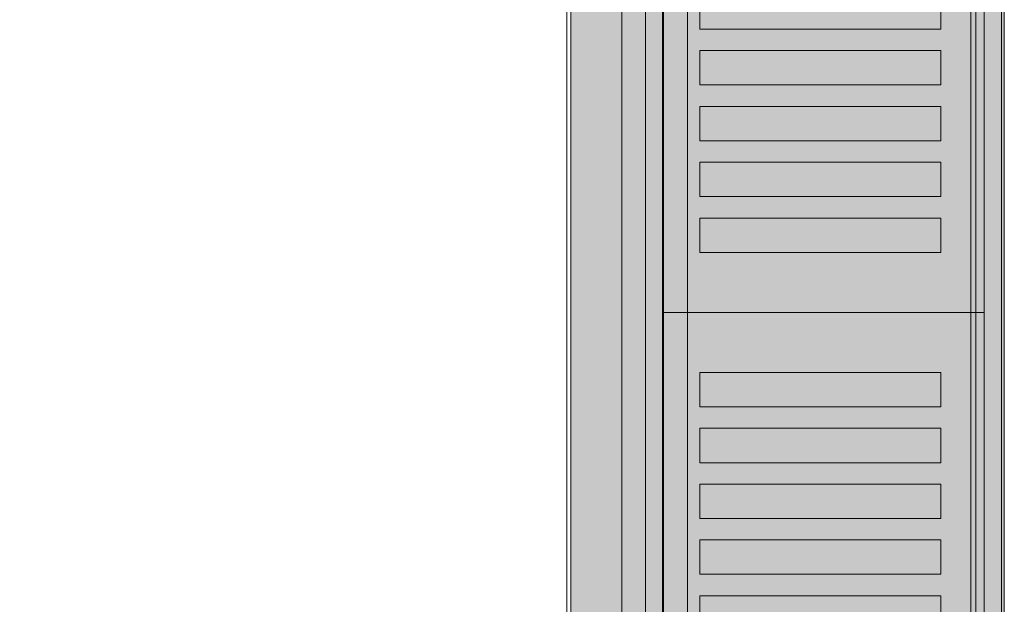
# Model space of a CAD drawing. Header units: millimetres. Extents: x -750 to 72845, y -24282 to 18874.
# Tile 143 of 154: x 70934 to 71164, y 14549 to 14686. Entities that reach past the tile are written whole.
import ezdxf

# ---------------------------------------------------------------- set-up
doc = ezdxf.new("R2010")
doc.units = ezdxf.units.MM
doc.header["$MEASUREMENT"] = 0
doc.layers.add('IRISH HOUSE_HYD AIRPORT_DRAINAGE LAYOUT 1$0$GREY SCALE', color=8, linetype='Continuous')
doc.layers.add('IRISH HOUSE_HYD AIRPORT_DRAINAGE LAYOUT 1$0$GREYSCALE', color=8, linetype='Continuous', lineweight=0)
doc.layers.add('M-MEP-ELPR-EQUIP', color=6, linetype='Continuous', lineweight=20)

# ---------------------------------------------------------------- blocks, each defined once
blk = doc.blocks.new('IRISH HOUSE_HYD AIRPORT_DRAINAGE LAYOUT 1$0$FLOOR PLAN')
at = {"layer": 'IRISH HOUSE_HYD AIRPORT_DRAINAGE LAYOUT 1$0$GREYSCALE', "lineweight": 0, "ltscale": 0.25}
h = blk.add_hatch(color=8, dxfattribs=at)
h.dxf.hatch_style = 1
h.paths.add_polyline_path([(21062.97, 12139.25), (21062.97, 12060.09), (21164.25, 12060.09), (21164.25, 18121.51), (21062.97, 18121.51), (21062.97, 12212.62)])
at = {"layer": 'IRISH HOUSE_HYD AIRPORT_DRAINAGE LAYOUT 1$0$GREYSCALE', "color": 8, "lineweight": 0, "ltscale": 0.25}
for p, q in [((21163.58, 12069.11), (21163.58, 18149.45)), ((21164.25, 12060.09), (21164.25, 18121.51)), ((21061.98, 17995.41), (21061.98, 12069.11)), ((21062.97, 17967.96), (21062.97, 12060.09))]:
    blk.add_line(p, q, dxfattribs=at)
at = {"layer": 'IRISH HOUSE_HYD AIRPORT_DRAINAGE LAYOUT 1$0$GREYSCALE', "color": 8, "lineweight": 0}
for p, q in [((21084.4, 14617.16), (21084.4, 15018.13)), ((21159.58, 15018.13), (21159.58, 14617.16)), ((21074.88, 14968.01), (21074.88, 14266.31)), ((21093.1, 14683.32), (21093.1, 14691.34)), ((21149.4, 14691.34), (21149.4, 14683.32)), ((21149.4, 14683.32), (21093.1, 14683.32)), ((21093.1, 14670.29), (21093.1, 14678.3)), ((21093.1, 14678.3), (21149.4, 14678.3)), ((21149.4, 14678.3), (21149.4, 14670.29)), ((21149.4, 14670.29), (21093.1, 14670.29)), ((21093.1, 14657.25), (21093.1, 14665.27)), ((21093.1, 14665.27), (21149.4, 14665.27)), ((21149.4, 14665.27), (21149.4, 14657.25)), ((21149.4, 14657.25), (21093.1, 14657.25)), ((21093.1, 14644.22), (21093.1, 14652.24)), ((21093.1, 14652.24), (21149.4, 14652.24)), ((21149.4, 14652.24), (21149.4, 14644.22)), ((21149.4, 14644.22), (21093.1, 14644.22)), ((21093.1, 14631.19), (21093.1, 14639.21)), ((21093.1, 14639.21), (21149.4, 14639.21)), ((21149.4, 14639.21), (21149.4, 14631.19)), ((21149.4, 14631.19), (21093.1, 14631.19)), ((21159.58, 14617.16), (21084.4, 14617.16)), ((21084.4, 14216.19), (21084.4, 14617.16)), ((21084.4, 14617.16), (21159.58, 14617.16)), ((21159.58, 14617.16), (21159.58, 14216.19)), ((21093.1, 14595.1), (21093.1, 14603.12)), ((21093.1, 14603.12), (21149.4, 14603.12)), ((21149.4, 14603.12), (21149.4, 14595.1)), ((21149.4, 14595.1), (21093.1, 14595.1)), ((21093.1, 14582.07), (21093.1, 14590.09)), ((21093.1, 14590.09), (21149.4, 14590.09)), ((21149.4, 14590.09), (21149.4, 14582.07)), ((21149.4, 14582.07), (21093.1, 14582.07)), ((21093.1, 14569.04), (21093.1, 14577.06)), ((21093.1, 14577.06), (21149.4, 14577.06)), ((21149.4, 14577.06), (21149.4, 14569.04)), ((21149.4, 14569.04), (21093.1, 14569.04)), ((21093.1, 14556.01), (21093.1, 14564.03)), ((21093.1, 14564.03), (21149.4, 14564.03)), ((21149.4, 14564.03), (21149.4, 14556.01)), ((21149.4, 14556.01), (21093.1, 14556.01)), ((21093.1, 14542.98), (21093.1, 14551)), ((21093.1, 14551), (21149.4, 14551)), ((21149.4, 14551), (21149.4, 14542.98))]:
    blk.add_line(p, q, dxfattribs=at)
at = {"layer": 'IRISH HOUSE_HYD AIRPORT_DRAINAGE LAYOUT 1$0$GREYSCALE', "color": 8, "lineweight": 0, "extrusion": (-1.83697e-16, -1, 0)}
for p, q in [((21090.02, 14617.16, 917.22), (21156.39, 14617.16, 917.22)), ((21159.58, 14617.16, 919.24), (21159.58, 14617.16, 958.32))]:
    blk.add_line(p, q, dxfattribs=at)
at = {"layer": 'IRISH HOUSE_HYD AIRPORT_DRAINAGE LAYOUT 1$0$GREYSCALE', "color": 8, "lineweight": 0, "extrusion": (1.83697e-16, 1, 0)}
for p, q in [((21090.02, 14617.16, 917.22), (21156.39, 14617.16, 917.22)), ((21159.58, 14617.16, 919.24), (21159.58, 14617.16, 958.32))]:
    blk.add_line(p, q, dxfattribs=at)
at = {"layer": 'IRISH HOUSE_HYD AIRPORT_DRAINAGE LAYOUT 1$0$GREYSCALE', "color": 8, "lineweight": 0, "extrusion": (-1.83697e-16, -1, 3.36246e-32)}
blk.add_arc((21085.88, 919.52, -14617.16), 1.48, 147.1493, 235.7803, dxfattribs=at)
at = {"layer": 'IRISH HOUSE_HYD AIRPORT_DRAINAGE LAYOUT 1$0$GREYSCALE', "color": 8, "lineweight": 0, "extrusion": (1.83697e-16, 1, -3.36246e-32)}
blk.add_arc((-21085.88, 919.52, 14617.16), 1.48, 304.2197, 32.8507, dxfattribs=at)
at = {"layer": 'IRISH HOUSE_HYD AIRPORT_DRAINAGE LAYOUT 1$0$GREYSCALE', "color": 8, "lineweight": 0, "extrusion": (-1.83697e-16, -1, -1.39198e-32)}
blk.add_arc((21156.7, 875.42, -14617.16), 84.91, 89.3939, 148.0738, dxfattribs=at)
at = {"layer": 'IRISH HOUSE_HYD AIRPORT_DRAINAGE LAYOUT 1$0$GREYSCALE', "color": 8, "lineweight": 0, "extrusion": (1.83697e-16, 1, 1.39198e-32)}
blk.add_arc((-21156.7, 875.42, 14617.16), 84.91, 31.9262, 90.6061, dxfattribs=at)
at = {"layer": 'IRISH HOUSE_HYD AIRPORT_DRAINAGE LAYOUT 1$0$GREYSCALE', "color": 8, "lineweight": 0, "extrusion": (-1.83697e-16, -1, 2.18971e-32)}
blk.add_arc((21090.02, 929.18, -14617.16), 11.97, 245.4671, 270, dxfattribs=at)
at = {"layer": 'IRISH HOUSE_HYD AIRPORT_DRAINAGE LAYOUT 1$0$GREYSCALE', "color": 8, "lineweight": 0, "extrusion": (1.83697e-16, 1, -2.18971e-32)}
blk.add_arc((-21090.02, 929.18, 14617.16), 11.97, 270, 294.5329, dxfattribs=at)
at = {"layer": 'IRISH HOUSE_HYD AIRPORT_DRAINAGE LAYOUT 1$0$GREYSCALE', "color": 8, "lineweight": 0, "extrusion": (-1.83697e-16, -1, -4.23243e-32)}
blk.add_arc((21156.85, 921.22, -14617.16), 4.03, 263.4677, 301.7626, dxfattribs=at)
at = {"layer": 'IRISH HOUSE_HYD AIRPORT_DRAINAGE LAYOUT 1$0$GREYSCALE', "color": 8, "lineweight": 0, "extrusion": (1.83697e-16, 1, 4.23243e-32)}
blk.add_arc((-21156.85, 921.22, 14617.16), 4.03, 238.2374, 276.5323, dxfattribs=at)
at = {"layer": 'IRISH HOUSE_HYD AIRPORT_DRAINAGE LAYOUT 1$0$GREYSCALE', "color": 8, "lineweight": 0, "extrusion": (-1.83697e-16, -1, 4.87596e-32)}
blk.add_arc((21157.58, 958.32, -14617.16), 2, 359.9661, 89.4429, dxfattribs=at)
at = {"layer": 'IRISH HOUSE_HYD AIRPORT_DRAINAGE LAYOUT 1$0$GREYSCALE', "color": 8, "lineweight": 0, "extrusion": (1.83697e-16, 1, -4.87596e-32)}
blk.add_arc((-21157.58, 958.32, 14617.16), 2, 90.5571, 180.0339, dxfattribs=at)
at = {"layer": 'IRISH HOUSE_HYD AIRPORT_DRAINAGE LAYOUT 1$0$GREYSCALE', "color": 8, "lineweight": 0, "extrusion": (-1.83697e-16, -1, -3.65705e-32)}
blk.add_arc((21157.58, 919.24, -14617.16), 2, 313.9661, 359.965, dxfattribs=at)
at = {"layer": 'IRISH HOUSE_HYD AIRPORT_DRAINAGE LAYOUT 1$0$GREYSCALE', "color": 8, "lineweight": 0, "extrusion": (1.83697e-16, 1, 3.65705e-32)}
blk.add_arc((-21157.58, 919.24, 14617.16), 2, 180.035, 226.0339, dxfattribs=at)
at = {"layer": 'IRISH HOUSE_HYD AIRPORT_DRAINAGE LAYOUT 1$0$GREYSCALE', "color": 8, "lineweight": 0, "ltscale": 0.25, "invisible_edges": 5}
blk.add_3dface([(21080.39, 15018.13, 902.18), (21074.88, 14968.01, 902.18), (21074.88, 14266.31, 902.18), (21080.39, 14216.19, 902.18)], dxfattribs=at)
at = {"layer": 'IRISH HOUSE_HYD AIRPORT_DRAINAGE LAYOUT 1$0$GREYSCALE', "color": 8, "lineweight": 0}
for points, invisible_edges in [([(21084.64, 15018.13, 920.32), (21084.43, 15018.13, 919.79), (21084.43, 14617.16, 919.79), (21084.64, 14617.16, 920.32)], 2), ([(21084.43, 15018.13, 919.79), (21084.43, 15018.13, 919.23), (21084.43, 14617.16, 919.23), (21084.43, 14617.16, 919.79)], 10), ([(21084.43, 15018.13, 919.23), (21084.65, 15018.13, 918.7), (21084.65, 14617.16, 918.7), (21084.43, 14617.16, 919.23)], 10), ([(21084.64, 15018.13, 920.32), (21088.62, 15018.13, 926.29), (21088.62, 14617.16, 926.29), (21084.64, 14617.16, 920.32)], 2), ([(21084.65, 15018.13, 918.7), (21085.05, 15018.13, 918.3), (21085.05, 14617.16, 918.3), (21084.65, 14617.16, 918.7)], 10), ([(21085.05, 15018.13, 918.3), (21086.28, 15018.13, 917.82), (21086.28, 14617.16, 917.82), (21085.05, 14617.16, 918.3)], 10), ([(21086.28, 15018.13, 917.82), (21087.55, 15018.13, 917.47), (21087.55, 14617.16, 917.47), (21086.28, 14617.16, 917.82)], 10), ([(21087.55, 15018.13, 917.47), (21088.86, 15018.13, 917.27), (21088.86, 14617.16, 917.27), (21087.55, 14617.16, 917.47)], 10), ([(21088.86, 15018.13, 917.27), (21090.18, 15018.13, 917.22), (21090.18, 14617.16, 917.22), (21088.86, 14617.16, 917.27)], 8), ([(21156.39, 15018.13, 917.22), (21157.07, 15018.13, 917.2), (21157.07, 14617.16, 917.2), (21156.39, 14617.16, 917.22)], 2), ([(21157.07, 15018.13, 917.2), (21157.73, 15018.13, 917.29), (21157.73, 14617.16, 917.29), (21157.07, 14617.16, 917.2)], 10), ([(21158.36, 15018.13, 960.16), (21157.6, 15018.13, 960.32), (21157.6, 14617.16, 960.32), (21158.36, 14617.16, 960.16)], 8), ([(21157.73, 15018.13, 917.29), (21158.37, 15018.13, 917.49), (21158.37, 14617.16, 917.49), (21157.73, 14617.16, 917.29)], 10), ([(21159, 15018.13, 959.73), (21158.36, 15018.13, 960.16), (21158.36, 14617.16, 960.16), (21159, 14617.16, 959.73)], 10), ([(21158.37, 15018.13, 917.49), (21158.97, 15018.13, 917.79), (21158.97, 14617.16, 917.79), (21158.37, 14617.16, 917.49)], 10), ([(21158.97, 15018.13, 917.79), (21159.23, 15018.13, 918.1), (21159.23, 14617.16, 918.1), (21158.97, 14617.16, 917.79)], 10), ([(21159.43, 15018.13, 959.08), (21159, 15018.13, 959.73), (21159, 14617.16, 959.73), (21159.43, 14617.16, 959.08)], 10), ([(21159.23, 15018.13, 918.1), (21159.42, 15018.13, 918.45), (21159.42, 14617.16, 918.45), (21159.23, 14617.16, 918.1)], 10), ([(21159.42, 15018.13, 918.45), (21159.54, 15018.13, 918.84), (21159.54, 14617.16, 918.84), (21159.42, 14617.16, 918.45)], 10), ([(21159.58, 15018.13, 958.32), (21159.43, 15018.13, 959.08), (21159.43, 14617.16, 959.08), (21159.58, 14617.16, 958.32)], 2), ([(21159.54, 15018.13, 918.84), (21159.58, 15018.13, 919.24), (21159.58, 14617.16, 919.24), (21159.54, 14617.16, 918.84)], 8), ([(21088.62, 14691.34, 926.29), (21088.62, 14683.32, 926.29), (21093.1, 14683.32, 931.88), (21093.1, 14691.34, 931.88)], 11), ([(21149.4, 14691.34, 960.08), (21149.4, 14683.32, 960.08), (21157.6, 14683.32, 960.32), (21157.6, 14691.34, 960.32)], 10), ([(21093.1, 14683.32, 931.88), (21098.05, 14683.32, 937.08), (21098.05, 14678.3, 937.08), (21093.1, 14678.3, 931.88)], 10), ([(21098.05, 14683.32, 937.08), (21103.43, 14683.32, 941.82), (21103.43, 14678.3, 941.82), (21098.05, 14678.3, 937.08)], 10), ([(21103.43, 14683.32, 941.82), (21109.2, 14683.32, 946.09), (21109.2, 14678.3, 946.09), (21103.43, 14678.3, 941.82)], 10), ([(21109.2, 14683.32, 946.09), (21115.31, 14683.32, 949.84), (21115.31, 14678.3, 949.84), (21109.2, 14678.3, 946.09)], 10), ([(21115.31, 14683.32, 949.84), (21121.72, 14683.32, 953.05), (21121.72, 14678.3, 953.05), (21115.31, 14678.3, 949.84)], 10), ([(21121.72, 14683.32, 953.05), (21128.39, 14683.32, 955.7), (21128.39, 14678.3, 955.7), (21121.72, 14678.3, 953.05)], 10), ([(21128.39, 14683.32, 955.7), (21135.25, 14683.32, 957.76), (21135.25, 14678.3, 957.76), (21128.39, 14678.3, 955.7)], 10), ([(21135.25, 14683.32, 957.76), (21142.28, 14683.32, 959.23), (21142.28, 14678.3, 959.23), (21135.25, 14678.3, 957.76)], 10), ([(21142.28, 14683.32, 959.23), (21149.4, 14683.32, 960.08), (21149.4, 14678.3, 960.08), (21142.28, 14678.3, 959.23)], 10), ([(21157.6, 14683.32, 960.32), (21157.6, 14678.3, 960.32), (21149.4, 14678.3, 960.08), (21149.4, 14683.32, 960.08)], 14), ([(21088.62, 14678.3, 926.29), (21088.62, 14670.29, 926.29), (21093.1, 14670.29, 931.88), (21093.1, 14678.3, 931.88)], 11), ([(21149.4, 14678.3, 960.08), (21149.4, 14670.29, 960.08), (21157.6, 14670.29, 960.32), (21157.6, 14678.3, 960.32)], 10), ([(21093.1, 14670.29, 931.88), (21098.05, 14670.29, 937.08), (21098.05, 14665.27, 937.08), (21093.1, 14665.27, 931.88)], 10), ([(21098.05, 14670.29, 937.08), (21103.43, 14670.29, 941.82), (21103.43, 14665.27, 941.82), (21098.05, 14665.27, 937.08)], 10), ([(21103.43, 14670.29, 941.82), (21109.2, 14670.29, 946.09), (21109.2, 14665.27, 946.09), (21103.43, 14665.27, 941.82)], 10), ([(21109.2, 14670.29, 946.09), (21115.31, 14670.29, 949.84), (21115.31, 14665.27, 949.84), (21109.2, 14665.27, 946.09)], 10), ([(21115.31, 14670.29, 949.84), (21121.72, 14670.29, 953.05), (21121.72, 14665.27, 953.05), (21115.31, 14665.27, 949.84)], 10), ([(21121.72, 14670.29, 953.05), (21128.39, 14670.29, 955.7), (21128.39, 14665.27, 955.7), (21121.72, 14665.27, 953.05)], 10), ([(21128.39, 14670.29, 955.7), (21135.25, 14670.29, 957.76), (21135.25, 14665.27, 957.76), (21128.39, 14665.27, 955.7)], 10), ([(21135.25, 14670.29, 957.76), (21142.28, 14670.29, 959.23), (21142.28, 14665.27, 959.23), (21135.25, 14665.27, 957.76)], 10), ([(21142.28, 14670.29, 959.23), (21149.4, 14670.29, 960.08), (21149.4, 14665.27, 960.08), (21142.28, 14665.27, 959.23)], 10), ([(21157.6, 14670.29, 960.32), (21157.6, 14665.27, 960.32), (21149.4, 14665.27, 960.08), (21149.4, 14670.29, 960.08)], 14), ([(21088.62, 14665.27, 926.29), (21088.62, 14657.25, 926.29), (21093.1, 14657.25, 931.88), (21093.1, 14665.27, 931.88)], 11), ([(21149.4, 14665.27, 960.08), (21149.4, 14657.25, 960.08), (21157.6, 14657.25, 960.32), (21157.6, 14665.27, 960.32)], 10), ([(21093.1, 14657.25, 931.88), (21098.05, 14657.25, 937.08), (21098.05, 14652.24, 937.08), (21093.1, 14652.24, 931.88)], 10), ([(21098.05, 14657.25, 937.08), (21103.43, 14657.25, 941.82), (21103.43, 14652.24, 941.82), (21098.05, 14652.24, 937.08)], 10), ([(21103.43, 14657.25, 941.82), (21109.2, 14657.25, 946.09), (21109.2, 14652.24, 946.09), (21103.43, 14652.24, 941.82)], 10), ([(21109.2, 14657.25, 946.09), (21115.31, 14657.25, 949.84), (21115.31, 14652.24, 949.84), (21109.2, 14652.24, 946.09)], 10), ([(21115.31, 14657.25, 949.84), (21121.72, 14657.25, 953.05), (21121.72, 14652.24, 953.05), (21115.31, 14652.24, 949.84)], 10), ([(21121.72, 14657.25, 953.05), (21128.39, 14657.25, 955.7), (21128.39, 14652.24, 955.7), (21121.72, 14652.24, 953.05)], 10), ([(21128.39, 14657.25, 955.7), (21135.25, 14657.25, 957.76), (21135.25, 14652.24, 957.76), (21128.39, 14652.24, 955.7)], 10), ([(21135.25, 14657.25, 957.76), (21142.28, 14657.25, 959.23), (21142.28, 14652.24, 959.23), (21135.25, 14652.24, 957.76)], 10), ([(21142.28, 14657.25, 959.23), (21149.4, 14657.25, 960.08), (21149.4, 14652.24, 960.08), (21142.28, 14652.24, 959.23)], 10), ([(21157.6, 14657.25, 960.32), (21157.6, 14652.24, 960.32), (21149.4, 14652.24, 960.08), (21149.4, 14657.25, 960.08)], 14), ([(21088.62, 14652.24, 926.29), (21088.62, 14644.22, 926.29), (21093.1, 14644.22, 931.88), (21093.1, 14652.24, 931.88)], 11), ([(21149.4, 14652.24, 960.08), (21149.4, 14644.22, 960.08), (21157.6, 14644.22, 960.32), (21157.6, 14652.24, 960.32)], 10), ([(21093.1, 14644.22, 931.88), (21098.05, 14644.22, 937.08), (21098.05, 14639.21, 937.08), (21093.1, 14639.21, 931.88)], 10), ([(21098.05, 14644.22, 937.08), (21103.43, 14644.22, 941.82), (21103.43, 14639.21, 941.82), (21098.05, 14639.21, 937.08)], 10), ([(21103.43, 14644.22, 941.82), (21109.2, 14644.22, 946.09), (21109.2, 14639.21, 946.09), (21103.43, 14639.21, 941.82)], 10), ([(21109.2, 14644.22, 946.09), (21115.31, 14644.22, 949.84), (21115.31, 14639.21, 949.84), (21109.2, 14639.21, 946.09)], 10), ([(21115.31, 14644.22, 949.84), (21121.72, 14644.22, 953.05), (21121.72, 14639.21, 953.05), (21115.31, 14639.21, 949.84)], 10), ([(21121.72, 14644.22, 953.05), (21128.39, 14644.22, 955.7), (21128.39, 14639.21, 955.7), (21121.72, 14639.21, 953.05)], 10), ([(21128.39, 14644.22, 955.7), (21135.25, 14644.22, 957.76), (21135.25, 14639.21, 957.76), (21128.39, 14639.21, 955.7)], 10), ([(21135.25, 14644.22, 957.76), (21142.28, 14644.22, 959.23), (21142.28, 14639.21, 959.23), (21135.25, 14639.21, 957.76)], 10), ([(21142.28, 14644.22, 959.23), (21149.4, 14644.22, 960.08), (21149.4, 14639.21, 960.08), (21142.28, 14639.21, 959.23)], 10), ([(21157.6, 14644.22, 960.32), (21157.6, 14639.21, 960.32), (21149.4, 14639.21, 960.08), (21149.4, 14644.22, 960.08)], 14), ([(21088.62, 14639.21, 926.29), (21088.62, 14631.19, 926.29), (21093.1, 14631.19, 931.88), (21093.1, 14639.21, 931.88)], 11), ([(21149.4, 14639.21, 960.08), (21149.4, 14631.19, 960.08), (21157.6, 14631.19, 960.32), (21157.6, 14639.21, 960.32)], 10), ([(21088.62, 14617.16, 926.29), (21093.1, 14617.16, 931.88), (21093.1, 14631.19, 931.88), (21088.62, 14631.19, 926.29)], 14), ([(21093.1, 14617.16, 931.88), (21098.05, 14617.16, 937.08), (21098.05, 14631.19, 937.08), (21093.1, 14631.19, 931.88)], 10), ([(21098.05, 14617.16, 937.08), (21103.43, 14617.16, 941.82), (21103.43, 14631.19, 941.82), (21098.05, 14631.19, 937.08)], 10), ([(21103.43, 14617.16, 941.82), (21109.2, 14617.16, 946.09), (21109.2, 14631.19, 946.09), (21103.43, 14631.19, 941.82)], 10), ([(21109.2, 14617.16, 946.09), (21115.31, 14617.16, 949.84), (21115.31, 14631.19, 949.84), (21109.2, 14631.19, 946.09)], 10), ([(21115.31, 14617.16, 949.84), (21121.72, 14617.16, 953.05), (21121.72, 14631.19, 953.05), (21115.31, 14631.19, 949.84)], 10), ([(21121.72, 14617.16, 953.05), (21128.39, 14617.16, 955.7), (21128.39, 14631.19, 955.7), (21121.72, 14631.19, 953.05)], 10), ([(21128.39, 14617.16, 955.7), (21135.25, 14617.16, 957.76), (21135.25, 14631.19, 957.76), (21128.39, 14631.19, 955.7)], 10), ([(21135.25, 14617.16, 957.76), (21142.28, 14617.16, 959.23), (21142.28, 14631.19, 959.23), (21135.25, 14631.19, 957.76)], 10), ([(21142.28, 14617.16, 959.23), (21149.4, 14617.16, 960.08), (21149.4, 14631.19, 960.08), (21142.28, 14631.19, 959.23)], 10), ([(21149.4, 14617.16, 960.08), (21157.6, 14617.16, 960.32), (21157.6, 14631.19, 960.32), (21149.4, 14631.19, 960.08)], 12), ([(21084.64, 14617.16, 920.32), (21084.43, 14617.16, 919.79), (21084.43, 14216.19, 919.79), (21084.64, 14216.19, 920.32)], 2), ([(21084.43, 14617.16, 919.79), (21084.43, 14617.16, 919.23), (21084.43, 14216.19, 919.23), (21084.43, 14216.19, 919.79)], 10), ([(21084.43, 14617.16, 919.23), (21084.65, 14617.16, 918.7), (21084.65, 14216.19, 918.7), (21084.43, 14216.19, 919.23)], 10), ([(21084.64, 14617.16, 920.32), (21088.62, 14617.16, 926.29), (21088.62, 14216.19, 926.29), (21084.64, 14216.19, 920.32)], 2), ([(21084.65, 14617.16, 918.7), (21085.05, 14617.16, 918.3), (21085.05, 14216.19, 918.3), (21084.65, 14216.19, 918.7)], 10), ([(21085.05, 14617.16, 918.3), (21086.28, 14617.16, 917.82), (21086.28, 14216.19, 917.82), (21085.05, 14216.19, 918.3)], 10), ([(21086.28, 14617.16, 917.82), (21087.55, 14617.16, 917.47), (21087.55, 14216.19, 917.47), (21086.28, 14216.19, 917.82)], 10), ([(21087.55, 14617.16, 917.47), (21088.86, 14617.16, 917.27), (21088.86, 14216.19, 917.27), (21087.55, 14216.19, 917.47)], 10), ([(21088.62, 14617.16, 926.29), (21093.1, 14617.16, 931.88), (21093.1, 14603.12, 931.88), (21088.62, 14603.12, 926.29)], 14), ([(21088.86, 14617.16, 917.27), (21090.18, 14617.16, 917.22), (21090.18, 14216.19, 917.22), (21088.86, 14216.19, 917.27)], 8), ([(21093.1, 14617.16, 931.88), (21098.05, 14617.16, 937.08), (21098.05, 14603.12, 937.08), (21093.1, 14603.12, 931.88)], 10), ([(21098.05, 14617.16, 937.08), (21103.43, 14617.16, 941.82), (21103.43, 14603.12, 941.82), (21098.05, 14603.12, 937.08)], 10), ([(21103.43, 14617.16, 941.82), (21109.2, 14617.16, 946.09), (21109.2, 14603.12, 946.09), (21103.43, 14603.12, 941.82)], 10), ([(21109.2, 14617.16, 946.09), (21115.31, 14617.16, 949.84), (21115.31, 14603.12, 949.84), (21109.2, 14603.12, 946.09)], 10), ([(21115.31, 14617.16, 949.84), (21121.72, 14617.16, 953.05), (21121.72, 14603.12, 953.05), (21115.31, 14603.12, 949.84)], 10), ([(21121.72, 14617.16, 953.05), (21128.39, 14617.16, 955.7), (21128.39, 14603.12, 955.7), (21121.72, 14603.12, 953.05)], 10), ([(21128.39, 14617.16, 955.7), (21135.25, 14617.16, 957.76), (21135.25, 14603.12, 957.76), (21128.39, 14603.12, 955.7)], 10), ([(21135.25, 14617.16, 957.76), (21142.28, 14617.16, 959.23), (21142.28, 14603.12, 959.23), (21135.25, 14603.12, 957.76)], 10), ([(21142.28, 14617.16, 959.23), (21149.4, 14617.16, 960.08), (21149.4, 14603.12, 960.08), (21142.28, 14603.12, 959.23)], 10), ([(21149.4, 14617.16, 960.08), (21157.6, 14617.16, 960.32), (21157.6, 14603.12, 960.32), (21149.4, 14603.12, 960.08)], 12), ([(21156.39, 14617.16, 917.22), (21157.07, 14617.16, 917.2), (21157.07, 14216.19, 917.2), (21156.39, 14216.19, 917.22)], 2), ([(21157.07, 14617.16, 917.2), (21157.73, 14617.16, 917.29), (21157.73, 14216.19, 917.29), (21157.07, 14216.19, 917.2)], 10), ([(21158.36, 14617.16, 960.16), (21157.6, 14617.16, 960.32), (21157.6, 14216.19, 960.32), (21158.36, 14216.19, 960.16)], 8), ([(21157.73, 14617.16, 917.29), (21158.37, 14617.16, 917.49), (21158.37, 14216.19, 917.49), (21157.73, 14216.19, 917.29)], 10), ([(21159, 14617.16, 959.73), (21158.36, 14617.16, 960.16), (21158.36, 14216.19, 960.16), (21159, 14216.19, 959.73)], 10), ([(21158.37, 14617.16, 917.49), (21158.97, 14617.16, 917.79), (21158.97, 14216.19, 917.79), (21158.37, 14216.19, 917.49)], 10), ([(21158.97, 14617.16, 917.79), (21159.23, 14617.16, 918.1), (21159.23, 14216.19, 918.1), (21158.97, 14216.19, 917.79)], 10), ([(21159.43, 14617.16, 959.08), (21159, 14617.16, 959.73), (21159, 14216.19, 959.73), (21159.43, 14216.19, 959.08)], 10), ([(21159.23, 14617.16, 918.1), (21159.42, 14617.16, 918.45), (21159.42, 14216.19, 918.45), (21159.23, 14216.19, 918.1)], 10), ([(21159.42, 14617.16, 918.45), (21159.54, 14617.16, 918.84), (21159.54, 14216.19, 918.84), (21159.42, 14216.19, 918.45)], 10), ([(21159.58, 14617.16, 958.32), (21159.43, 14617.16, 959.08), (21159.43, 14216.19, 959.08), (21159.58, 14216.19, 958.32)], 2), ([(21159.54, 14617.16, 918.84), (21159.58, 14617.16, 919.24), (21159.58, 14216.19, 919.24), (21159.54, 14216.19, 918.84)], 8), ([(21088.62, 14603.12, 926.29), (21088.62, 14595.1, 926.29), (21093.1, 14595.1, 931.88), (21093.1, 14603.12, 931.88)], 11), ([(21149.4, 14603.12, 960.08), (21149.4, 14595.1, 960.08), (21157.6, 14595.1, 960.32), (21157.6, 14603.12, 960.32)], 10), ([(21093.1, 14595.1, 931.88), (21098.05, 14595.1, 937.08), (21098.05, 14590.09, 937.08), (21093.1, 14590.09, 931.88)], 10), ([(21098.05, 14595.1, 937.08), (21103.43, 14595.1, 941.82), (21103.43, 14590.09, 941.82), (21098.05, 14590.09, 937.08)], 10), ([(21103.43, 14595.1, 941.82), (21109.2, 14595.1, 946.09), (21109.2, 14590.09, 946.09), (21103.43, 14590.09, 941.82)], 10), ([(21109.2, 14595.1, 946.09), (21115.31, 14595.1, 949.84), (21115.31, 14590.09, 949.84), (21109.2, 14590.09, 946.09)], 10), ([(21115.31, 14595.1, 949.84), (21121.72, 14595.1, 953.05), (21121.72, 14590.09, 953.05), (21115.31, 14590.09, 949.84)], 10), ([(21121.72, 14595.1, 953.05), (21128.39, 14595.1, 955.7), (21128.39, 14590.09, 955.7), (21121.72, 14590.09, 953.05)], 10), ([(21128.39, 14595.1, 955.7), (21135.25, 14595.1, 957.76), (21135.25, 14590.09, 957.76), (21128.39, 14590.09, 955.7)], 10), ([(21135.25, 14595.1, 957.76), (21142.28, 14595.1, 959.23), (21142.28, 14590.09, 959.23), (21135.25, 14590.09, 957.76)], 10), ([(21142.28, 14595.1, 959.23), (21149.4, 14595.1, 960.08), (21149.4, 14590.09, 960.08), (21142.28, 14590.09, 959.23)], 10), ([(21157.6, 14595.1, 960.32), (21157.6, 14590.09, 960.32), (21149.4, 14590.09, 960.08), (21149.4, 14595.1, 960.08)], 14), ([(21088.62, 14590.09, 926.29), (21088.62, 14582.07, 926.29), (21093.1, 14582.07, 931.88), (21093.1, 14590.09, 931.88)], 11), ([(21149.4, 14590.09, 960.08), (21149.4, 14582.07, 960.08), (21157.6, 14582.07, 960.32), (21157.6, 14590.09, 960.32)], 10), ([(21093.1, 14582.07, 931.88), (21098.05, 14582.07, 937.08), (21098.05, 14577.06, 937.08), (21093.1, 14577.06, 931.88)], 10), ([(21098.05, 14582.07, 937.08), (21103.43, 14582.07, 941.82), (21103.43, 14577.06, 941.82), (21098.05, 14577.06, 937.08)], 10), ([(21103.43, 14582.07, 941.82), (21109.2, 14582.07, 946.09), (21109.2, 14577.06, 946.09), (21103.43, 14577.06, 941.82)], 10), ([(21109.2, 14582.07, 946.09), (21115.31, 14582.07, 949.84), (21115.31, 14577.06, 949.84), (21109.2, 14577.06, 946.09)], 10), ([(21115.31, 14582.07, 949.84), (21121.72, 14582.07, 953.05), (21121.72, 14577.06, 953.05), (21115.31, 14577.06, 949.84)], 10), ([(21121.72, 14582.07, 953.05), (21128.39, 14582.07, 955.7), (21128.39, 14577.06, 955.7), (21121.72, 14577.06, 953.05)], 10), ([(21128.39, 14582.07, 955.7), (21135.25, 14582.07, 957.76), (21135.25, 14577.06, 957.76), (21128.39, 14577.06, 955.7)], 10), ([(21135.25, 14582.07, 957.76), (21142.28, 14582.07, 959.23), (21142.28, 14577.06, 959.23), (21135.25, 14577.06, 957.76)], 10), ([(21142.28, 14582.07, 959.23), (21149.4, 14582.07, 960.08), (21149.4, 14577.06, 960.08), (21142.28, 14577.06, 959.23)], 10), ([(21157.6, 14582.07, 960.32), (21157.6, 14577.06, 960.32), (21149.4, 14577.06, 960.08), (21149.4, 14582.07, 960.08)], 14), ([(21088.62, 14577.06, 926.29), (21088.62, 14569.04, 926.29), (21093.1, 14569.04, 931.88), (21093.1, 14577.06, 931.88)], 11), ([(21149.4, 14577.06, 960.08), (21149.4, 14569.04, 960.08), (21157.6, 14569.04, 960.32), (21157.6, 14577.06, 960.32)], 10), ([(21093.1, 14569.04, 931.88), (21098.05, 14569.04, 937.08), (21098.05, 14564.03, 937.08), (21093.1, 14564.03, 931.88)], 10), ([(21098.05, 14569.04, 937.08), (21103.43, 14569.04, 941.82), (21103.43, 14564.03, 941.82), (21098.05, 14564.03, 937.08)], 10), ([(21103.43, 14569.04, 941.82), (21109.2, 14569.04, 946.09), (21109.2, 14564.03, 946.09), (21103.43, 14564.03, 941.82)], 10), ([(21109.2, 14569.04, 946.09), (21115.31, 14569.04, 949.84), (21115.31, 14564.03, 949.84), (21109.2, 14564.03, 946.09)], 10), ([(21115.31, 14569.04, 949.84), (21121.72, 14569.04, 953.05), (21121.72, 14564.03, 953.05), (21115.31, 14564.03, 949.84)], 10), ([(21121.72, 14569.04, 953.05), (21128.39, 14569.04, 955.7), (21128.39, 14564.03, 955.7), (21121.72, 14564.03, 953.05)], 10), ([(21128.39, 14569.04, 955.7), (21135.25, 14569.04, 957.76), (21135.25, 14564.03, 957.76), (21128.39, 14564.03, 955.7)], 10), ([(21135.25, 14569.04, 957.76), (21142.28, 14569.04, 959.23), (21142.28, 14564.03, 959.23), (21135.25, 14564.03, 957.76)], 10), ([(21142.28, 14569.04, 959.23), (21149.4, 14569.04, 960.08), (21149.4, 14564.03, 960.08), (21142.28, 14564.03, 959.23)], 10), ([(21157.6, 14569.04, 960.32), (21157.6, 14564.03, 960.32), (21149.4, 14564.03, 960.08), (21149.4, 14569.04, 960.08)], 14), ([(21088.62, 14564.03, 926.29), (21088.62, 14556.01, 926.29), (21093.1, 14556.01, 931.88), (21093.1, 14564.03, 931.88)], 11), ([(21149.4, 14564.03, 960.08), (21149.4, 14556.01, 960.08), (21157.6, 14556.01, 960.32), (21157.6, 14564.03, 960.32)], 10), ([(21093.1, 14556.01, 931.88), (21098.05, 14556.01, 937.08), (21098.05, 14551, 937.08), (21093.1, 14551, 931.88)], 10), ([(21098.05, 14556.01, 937.08), (21103.43, 14556.01, 941.82), (21103.43, 14551, 941.82), (21098.05, 14551, 937.08)], 10), ([(21103.43, 14556.01, 941.82), (21109.2, 14556.01, 946.09), (21109.2, 14551, 946.09), (21103.43, 14551, 941.82)], 10), ([(21109.2, 14556.01, 946.09), (21115.31, 14556.01, 949.84), (21115.31, 14551, 949.84), (21109.2, 14551, 946.09)], 10), ([(21115.31, 14556.01, 949.84), (21121.72, 14556.01, 953.05), (21121.72, 14551, 953.05), (21115.31, 14551, 949.84)], 10), ([(21121.72, 14556.01, 953.05), (21128.39, 14556.01, 955.7), (21128.39, 14551, 955.7), (21121.72, 14551, 953.05)], 10), ([(21128.39, 14556.01, 955.7), (21135.25, 14556.01, 957.76), (21135.25, 14551, 957.76), (21128.39, 14551, 955.7)], 10), ([(21135.25, 14556.01, 957.76), (21142.28, 14556.01, 959.23), (21142.28, 14551, 959.23), (21135.25, 14551, 957.76)], 10), ([(21142.28, 14556.01, 959.23), (21149.4, 14556.01, 960.08), (21149.4, 14551, 960.08), (21142.28, 14551, 959.23)], 10), ([(21157.6, 14556.01, 960.32), (21157.6, 14551, 960.32), (21149.4, 14551, 960.08), (21149.4, 14556.01, 960.08)], 14), ([(21088.62, 14551, 926.29), (21088.62, 14542.98, 926.29), (21093.1, 14542.98, 931.88), (21093.1, 14551, 931.88)], 11), ([(21149.4, 14551, 960.08), (21149.4, 14542.98, 960.08), (21157.6, 14542.98, 960.32), (21157.6, 14551, 960.32)], 10)]:
    blk.add_3dface(points, dxfattribs=dict(at, invisible_edges=invisible_edges))
for points in [[(21090.18, 15018.13, 917.22), (21156.39, 15018.13, 917.22), (21156.39, 14617.16, 917.22), (21090.18, 14617.16, 917.22)], [(21159.58, 15018.13, 919.24), (21159.58, 15018.13, 958.32), (21159.58, 14617.16, 958.32), (21159.58, 14617.16, 919.24)], [(21074.88, 14968.01, 902.18), (21074.88, 14266.31, 902.18), (20504.5, 14266.31, 902.18), (20504.5, 14968.01, 902.18)], [(21090.18, 14617.16, 917.22), (21156.39, 14617.16, 917.22), (21156.39, 14216.19, 917.22), (21090.18, 14216.19, 917.22)], [(21159.58, 14617.16, 919.24), (21159.58, 14617.16, 958.32), (21159.58, 14216.19, 958.32), (21159.58, 14216.19, 919.24)]]:
    blk.add_3dface(points, dxfattribs=at)
blk = doc.blocks.new('IRISH HOUSE_HYD AIRPORT_DRAINAGE LAYOUT 1')
at = {"layer": 'IRISH HOUSE_HYD AIRPORT_DRAINAGE LAYOUT 1$0$GREY SCALE'}
blk.add_blockref('IRISH HOUSE_HYD AIRPORT_DRAINAGE LAYOUT 1$0$FLOOR PLAN', (0, 0), dxfattribs=at)

msp = doc.modelspace()

# ---------------------------------------------------------------- block references
at = {"layer": 'M-MEP-ELPR-EQUIP'}
msp.add_blockref('IRISH HOUSE_HYD AIRPORT_DRAINAGE LAYOUT 1', (50000, 0), dxfattribs=at)

doc.saveas('drawing.dxf')
